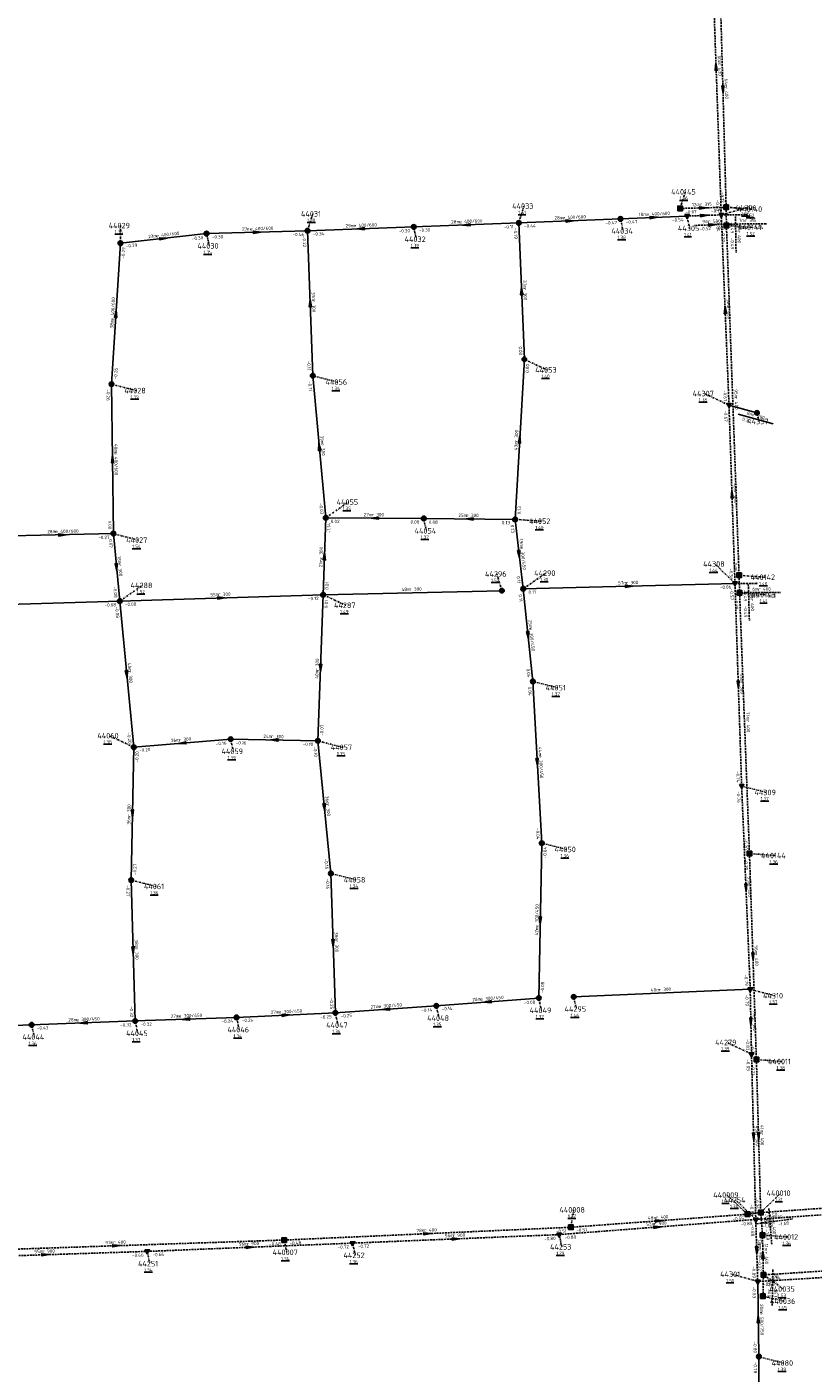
# Model space of a CAD drawing. Extents: x 188323 to 208361, y 565368 to 574910.
# Tile 138 of 256: x 203422 to 203635, y 568788 to 569151. Entities that reach past the tile are written whole.
import ezdxf

# ---------------------------------------------------------------- set-up
doc = ezdxf.new("R2010")
doc.units = 0
doc.linetypes.add('DASHDOT', pattern=[1, 0.5, -0.25, 0, -0.25])
doc.linetypes.add('DASHED', pattern=[0.75, 0.5, -0.25])
doc.layers.get('0').update_dxf_attribs({"linetype": 'CONTINUOUS'})
for name, color, linetype in [('RIO-AFM', 7, 'CONTINUOUS'), ('RIO-BOK', 7, 'CONTINUOUS'), ('RIO-DET', 7, 'CONTINUOUS'), ('RIO-KNP', 7, 'CONTINUOUS'), ('RIO-KNR', 7, 'CONTINUOUS'), ('RIO-LAG_0B', 7, 'CONTINUOUS'), ('RIO-LAG_1B', 7, 'DASHED'), ('RIO-LAG_2B', 7, 'DASHED'), ('RIO-LEN', 7, 'CONTINUOUS'), ('RIO-MVD', 1, 'CONTINUOUS'), ('RIO-VRB', 6, 'DASHDOT'), ('RIO-VRH', 7, 'CONTINUOUS')]:
    doc.layers.add(name, color=color, linetype=linetype)
doc.styles.add('RIO-TXT', font='isocp.shx')

# ---------------------------------------------------------------- blocks, each defined once
blk = doc.blocks.new('L_VHR')
blk.add_lwpolyline([(-0.5, 0), (0.5, 0), (-0.5, 0.15), (-0.5, -0.15), (0.5, 0)])
blk = doc.blocks.new('K_IPR')
blk.add_lwpolyline([(-0.5, -0.5), (0.5, -0.5), (0.5, 0.5), (-0.5, 0.5)], close=True)
blk.add_solid([(-0.5, 0.5), (0.5, 0.5), (-0.5, -0.5), (0.5, -0.5)])
at = {"style": 'RIO-TXT', "flags": 1}
blk.add_attdef('KNOOPNAAM', (2, 2), '', height=1, dxfattribs=at)
blk = doc.blocks.new('K_IPG')
blk.add_circle((0, 0), 0.5)
for points in [[(0, 0), (-0.5, 0), (-0.433013, 0.25)], [(0, 0), (-0.433013, -0.25), (-0.5, 0)], [(0, 0), (-0.433013, 0.25), (-0.25, 0.433013)], [(0, 0), (-0.25, -0.433013), (-0.433013, -0.25)], [(0, 0), (-0.25, 0.433013), (0, 0.5)], [(0, 0), (0, -0.5), (-0.25, -0.433013)], [(0, 0), (0, 0.5), (0.25, 0.433013)], [(0, 0), (0.25, 0.433013), (0.433013, 0.25)], [(0, 0), (0.433013, 0.25), (0.5, 0)], [(0, 0), (0.5, 0), (0.433013, -0.25)], [(0, 0), (0.433013, -0.25), (0.25, -0.433013)], [(0, 0), (0.25, -0.433013), (0, -0.5)]]:
    blk.add_solid(points)
at = {"style": 'RIO-TXT', "flags": 1}
blk.add_attdef('KNOOPNAAM', (2, 2), '', height=1, dxfattribs=at)
blk = doc.blocks.new('K_IPD')
blk.add_lwpolyline([(-0.496027, 0.307994), (0.503973, 0.307994), (0.003973, -0.558031)], close=True)
blk.add_solid([(-0.496027, 0.307994), (0.503973, 0.307994), (0.003973, -0.558031)])
at = {"style": 'RIO-TXT', "flags": 1}
blk.add_attdef('KNOOPNAAM', (2, 2), '', height=1, dxfattribs=at)
blk = doc.blocks.new('K_FIC')
blk.add_circle((0, 0), 0.0625)
at = {"style": 'RIO-TXT', "flags": 1}
blk.add_attdef('KNOOPNAAM', (2, 2), '', height=1, dxfattribs=at)
blk = doc.blocks.new('850_04______440009____440010_')
at = {"layer": 'RIO-LAG_1B'}
blk.add_line((0, 0), (9.734, 1.301), dxfattribs=at)
at = {"layer": 'RIO-AFM', "style": 'RIO-TXT'}
blk.add_text('r 400', height=0.9, rotation=7.6148, dxfattribs=at).set_placement((3.73, 1.0032))
at = {"layer": 'RIO-BOK', "style": 'RIO-TXT'}
for p in [(1.573, -1.2021), (5.8549, -0.6296)]:
    blk.add_text('-1.68', height=0.9, rotation=7.6148, dxfattribs=at).set_placement(p)
at = {"layer": 'RIO-LEN', "style": 'RIO-TXT'}
blk.add_text('4m', height=0.9, rotation=7.6148, dxfattribs=at).set_placement((2.1243, 0.7885))
blk = doc.blocks.new('851_04______440012____440010_')
at = {"layer": 'RIO-LAG_1B'}
blk.add_line((0, 0), (-0.779, 9.79), dxfattribs=at)
at = {"layer": 'RIO-AFM', "style": 'RIO-TXT'}
blk.add_text('r 400', height=0.9, rotation=274.5374, dxfattribs=at).set_placement((0.0243, 6.0119))
at = {"layer": 'RIO-BOK', "style": 'RIO-TXT'}
for p in [(-2.0631, 8.2832), (-1.7193, 3.9769)]:
    blk.add_text('-1.69', height=0.9, rotation=274.5374, dxfattribs=at).set_placement(p)
at = {"layer": 'RIO-LEN', "style": 'RIO-TXT'}
blk.add_text('6m', height=0.9, rotation=274.5374, dxfattribs=at).set_placement((-0.1047, 7.6267))
blk = doc.blocks.new('858_04______440036____440035_')
at = {"layer": 'RIO-LAG_1B'}
blk.add_line((0, 0), (0.204, 9.818), dxfattribs=at)
at = {"layer": 'RIO-AFM', "style": 'RIO-TXT'}
blk.add_text('r 400', height=0.9, rotation=88.7976, dxfattribs=at).set_placement((-0.4201, 3.8397))
at = {"layer": 'RIO-BOK', "style": 'RIO-TXT'}
for p in [(1.5188, 5.6894), (1.4289, 1.3703)]:
    blk.add_text('-1.35', height=0.9, rotation=88.7976, dxfattribs=at).set_placement(p)
at = {"layer": 'RIO-LEN', "style": 'RIO-TXT'}
blk.add_text('6m', height=0.9, rotation=88.7976, dxfattribs=at).set_placement((-0.4539, 2.22))
blk = doc.blocks.new('879_04______440140____440141_')
at = {"layer": 'RIO-LAG_1B'}
blk.add_line((0, 0), (0.165, -9.82), dxfattribs=at)
at = {"layer": 'RIO-AFM', "style": 'RIO-TXT'}
blk.add_text('r 400', height=0.9, rotation=270.9368, dxfattribs=at).set_placement((0.5644, -3.8216))
at = {"layer": 'RIO-BOK', "style": 'RIO-TXT'}
for p in [(-1.3762, -1.4231), (-1.3035, -5.7435)]:
    blk.add_text('-0.49', height=0.9, rotation=270.9368, dxfattribs=at).set_placement(p)
at = {"layer": 'RIO-LEN', "style": 'RIO-TXT'}
blk.add_text('5m', height=0.9, rotation=270.9368, dxfattribs=at).set_placement((0.5371, -2.2019))
blk = doc.blocks.new('880_04______440142____440143_')
at = {"layer": 'RIO-LAG_1B'}
blk.add_line((0, 0), (0.297, -9.817), dxfattribs=at)
at = {"layer": 'RIO-AFM', "style": 'RIO-TXT'}
blk.add_text('r 400', height=0.9, rotation=271.7079, dxfattribs=at).set_placement((0.6158, -3.8137))
at = {"layer": 'RIO-BOK', "style": 'RIO-TXT'}
for p in [(-1.357, -1.4415), (-1.2261, -5.7605)]:
    blk.add_text('-0.49', height=0.9, rotation=271.7079, dxfattribs=at).set_placement(p)
at = {"layer": 'RIO-LEN', "style": 'RIO-TXT'}
blk.add_text('5m', height=0.9, rotation=271.7079, dxfattribs=at).set_placement((0.5667, -2.1944))
blk = doc.blocks.new('887_04______44306_____44305_')
at = {"layer": 'RIO-LAG_2B'}
blk.add_line((0, 0), (-9.814, -0.375), dxfattribs=at)
at = {"layer": 'RIO-VRH', "xscale": 2, "yscale": 2, "zscale": 2, "rotation": 362.1644}
blk.add_blockref('L_VHR', (-4.907, -0.1875), dxfattribs=at)
at = {"layer": 'RIO-AFM', "style": 'RIO-TXT'}
blk.add_text('r 500', height=0.9, rotation=362.1644, dxfattribs=at).set_placement((-6.0054, 0.2717))
at = {"layer": 'RIO-BOK', "style": 'RIO-TXT'}
for s, p in [('-0.52', (-8.3615, -1.7202)), ('-0.53', (-4.0437, -1.5543))]:
    blk.add_text(s, height=0.9, rotation=362.1644, dxfattribs=at).set_placement(p)
at = {"layer": 'RIO-LEN', "style": 'RIO-TXT'}
blk.add_text('9m', height=0.9, rotation=362.1644, dxfattribs=at).set_placement((-7.6243, 0.2095))
blk = doc.blocks.new('888_04______44306_____44335_')
at = {"layer": 'RIO-LAG_2B'}
blk.add_line((0, 0), (9.82, 0.085), dxfattribs=at)
at = {"layer": 'RIO-AFM', "style": 'RIO-TXT'}
blk.add_text('r 315', height=0.9, rotation=0.5003, dxfattribs=at).set_placement((3.8256, 0.5334))
at = {"layer": 'RIO-BOK', "style": 'RIO-TXT'}
for p in [(1.412, -1.3877), (5.7318, -1.35)]:
    blk.add_text('-0.04', height=0.9, rotation=0.5003, dxfattribs=at).set_placement(p)
at = {"layer": 'RIO-LEN', "style": 'RIO-TXT'}
blk.add_text('7m', height=0.9, rotation=0.5003, dxfattribs=at).set_placement((2.2056, 0.5193))
blk = doc.blocks.new('889_04______44307_____44337_')
at = {"layer": 'RIO-LAG_0B'}
blk.add_line((0, 0), (9.468, -2.608), dxfattribs=at)
at = {"layer": 'RIO-AFM', "style": 'RIO-TXT'}
blk.add_text('r 200', height=0.9, rotation=344.5673, dxfattribs=at).set_placement((3.8254, -0.5349))
at = {"layer": 'RIO-BOK', "style": 'RIO-TXT'}
blk.add_text('0.37', height=0.9, rotation=344.5673, dxfattribs=at).set_placement((0.9778, -1.7214))
at = {"layer": 'RIO-LEN', "style": 'RIO-TXT'}
blk.add_text('8m', height=0.9, rotation=344.5673, dxfattribs=at).set_placement((2.2635, -0.1048))
blk = doc.blocks.new('890_04______44308_____44336_')
at = {"layer": 'RIO-LAG_2B'}
blk.add_line((0, 0), (9.82, 0.033), dxfattribs=at)
at = {"layer": 'RIO-AFM', "style": 'RIO-TXT'}
blk.add_text('r 400', height=0.9, rotation=0.1945, dxfattribs=at).set_placement((3.8284, 0.513))
at = {"layer": 'RIO-BOK', "style": 'RIO-TXT'}
for p in [(1.4045, -1.3952), (6.2645, -1.3787)]:
    blk.add_text('0.03', height=0.9, rotation=0.1945, dxfattribs=at).set_placement(p)
at = {"layer": 'RIO-LEN', "style": 'RIO-TXT'}
blk.add_text('6m', height=0.9, rotation=0.1945, dxfattribs=at).set_placement((2.2084, 0.5075))

msp = doc.modelspace()

# ---------------------------------------------------------------- linework, layer by layer
at = {"layer": 'RIO-LAG_0B'}
for p, q in [((203555.008, 569098.496), (203582.496, 569099.584)), ((203582.496, 569099.584), (203600.496, 569100.352)), ((203447.296, 569092.992), (203470.592, 569095.616)), ((203470.592, 569095.616), (203497.904, 569096.384)), ((203497.904, 569096.384), (203526.592, 569097.408)), ((203497.904, 569096.384), (203499.296, 569057.216)), ((203526.592, 569097.408), (203555.008, 569098.496)), ((203555.008, 569098.496), (203556.496, 569061.632)), ((203444.896, 569054.912), (203447.296, 569092.992)), ((203554, 569018.368), (203556.496, 569061.632)), ((203502.8, 569018.816), (203499.296, 569057.216)), ((203445.408, 569014.528), (203444.896, 569054.912)), ((203611.824, 569049.28), (203619.392, 569047.168)), ((203502.096, 568998.016), (203502.8, 569018.816)), ((203529.296, 569018.624), (203502.8, 569018.816)), ((203554, 569018.368), (203529.296, 569018.624)), ((203556.192, 568999.616), (203554, 569018.368)), ((203417.792, 569013.888), (203445.408, 569014.528)), ((203445.408, 569014.528), (203447.104, 568996.288)), ((203556.192, 568999.616), (203613.44, 569001.088)), ((203502.096, 568998.016), (203447.104, 568996.288)), ((203500.704, 568958.528), (203502.096, 568998.016)), ((203550.432, 568999.104), (203502.096, 568998.016)), ((203558.8, 568974.592), (203556.192, 568999.616)), ((203392.8, 568994.624), (203447.104, 568996.288)), ((203447.104, 568996.288), (203450.896, 568956.8)), ((203561.2, 568930.88), (203558.8, 568974.592)), ((203477.104, 568958.976), (203450.896, 568956.8)), ((203500.704, 568958.528), (203477.104, 568958.976)), ((203500.704, 568958.528), (203504.192, 568922.688)), ((203450.896, 568956.8), (203450.208, 568920.896)), ((203560.4, 568889.024), (203561.2, 568930.88)), ((203451.296, 568882.816), (203450.208, 568920.896)), ((203505.408, 568884.992), (203504.192, 568922.688)), ((203532.704, 568886.912), (203560.4, 568889.024)), ((203569.84, 568889.344), (203617.568, 568891.392)), ((203478.704, 568883.776), (203505.408, 568884.992)), ((203505.408, 568884.992), (203532.704, 568886.912)), ((203397.2, 568880.704), (203423.296, 568881.792)), ((203423.296, 568881.792), (203451.296, 568882.816)), ((203451.296, 568882.816), (203478.704, 568883.776)), ((203619.584, 568812.416), (203619.904, 568792.128)), ((203620, 568754.112), (203619.904, 568792.128))]:
    msp.add_line(p, q, dxfattribs=at)
at = {"layer": 'RIO-LAG_1B'}
for p, q in [((203609.312, 569166.208), (203611.056, 569102.72)), ((203611.056, 569102.72), (203598.608, 569102.4)), ((203611.056, 569102.72), (203611.136, 569097.792)), ((203611.136, 569097.792), (203614.544, 569003.264)), ((203614.544, 569003.264), (203614.688, 568998.528)), ((203614.688, 568998.528), (203617.36, 568928.064)), ((203617.36, 568928.064), (203619.232, 568872.384)), ((203619.232, 568872.384), (203620.4, 568831.04)), ((203620.4, 568831.04), (203694.976, 568836.224)), ((203569.088, 568827.072), (203616.816, 568830.592)), ((203616.816, 568830.592), (203620.4, 568831.04)), ((203620.88, 568824.96), (203620.4, 568831.04)), ((203491.568, 568823.616), (203569.088, 568827.072)), ((203400.896, 568820.544), (203491.568, 568823.616)), ((203621.136, 568814.208), (203620.88, 568824.96)), ((203703.728, 568819.456), (203621.136, 568814.208)), ((203621.008, 568808.448), (203621.136, 568814.208))]:
    msp.add_line(p, q, dxfattribs=at)
at = {"layer": 'RIO-LAG_2B'}
for p, q in [((203606.912, 569180.8), (203609.744, 569100.672)), ((203609.744, 569100.672), (203600.496, 569100.352)), ((203609.744, 569100.672), (203616.624, 569100.736)), ((203611.824, 569049.28), (203609.744, 569100.672)), ((203613.44, 569001.088), (203611.824, 569049.28)), ((203615.248, 568946.304), (203613.44, 569001.088)), ((203613.44, 569001.088), (203619.328, 569001.088)), ((203617.568, 568891.392), (203615.248, 568946.304)), ((203617.904, 568873.856), (203617.568, 568891.392)), ((203617.904, 568873.856), (203619.056, 568829.184)), ((203619.056, 568829.184), (203677.088, 568833.216)), ((203565.936, 568825.088), (203619.056, 568829.184)), ((203619.056, 568829.184), (203619.584, 568812.416)), ((203454.544, 568820.544), (203510.064, 568822.784)), ((203510.064, 568822.784), (203565.936, 568825.088)), ((203399.568, 568818.752), (203454.544, 568820.544)), ((203678.208, 568816), (203619.584, 568812.416))]:
    msp.add_line(p, q, dxfattribs=at)
at = {"layer": 'RIO-VRB'}
for p, q in [((203598.61, 569102.37), (203600.0033, 569106.8994)), ((203555, 569098.5), (203556.3933, 569103.0294)), ((203611.06, 569102.75), (203618.0275, 569102.2213)), ((203497.9, 569096.4), (203499.2933, 569100.9294)), ((203582.5, 569099.6), (203583.2071, 569096.2868)), ((203600.49, 569100.34), (203601.1971, 569097.0268)), ((203609.75, 569100.69), (203616.7175, 569102.6187)), ((203447.3, 569093), (203447.2994, 569097.775)), ((203470.6, 569095.6), (203471.3071, 569092.2868)), ((203526.6, 569097.4), (203527.3071, 569094.0868)), ((203611.14, 569097.81), (203618.1075, 569097.2813)), ((203556.5, 569061.6), (203562.6269, 569058.7622)), ((203499.3, 569057.2), (203505.9482, 569055.48)), ((203444.9, 569054.9), (203451.5482, 569053.18)), ((203611.83, 569049.26), (203605.181, 569052.3779)), ((203619.4, 569047.17), (203619.9335, 569044.8416)), ((203502.8, 569018.8), (203508.9269, 569023.0378)), ((203529.3, 569018.6), (203530.0071, 569015.2868)), ((203554, 569018.4), (203560.9675, 569017.8713)), ((203445.4, 569014.5), (203452.0482, 569012.78)), ((203613.44, 569001.07), (203608.0191, 569006.3164)), ((203550.44, 568999.1), (203549.0455, 569003.629)), ((203556.2, 568999.6), (203562.3269, 569003.8378)), ((203614.54, 569003.27), (203621.5075, 569002.7413)), ((203447.1, 568996.3), (203453.2269, 569000.5378)), ((203502.1, 568998), (203508.2269, 568995.1622)), ((203614.68, 568998.55), (203621.6475, 568998.0213)), ((203558.8, 568974.6), (203565.4482, 568972.88)), ((203450.9, 568956.8), (203444.251, 568959.9179)), ((203477.1, 568959), (203477.8071, 568955.6868)), ((203500.7, 568958.5), (203507.3482, 568956.78)), ((203615.25, 568946.3), (203621.8982, 568944.58)), ((203561.2, 568930.9), (203567.8482, 568929.18)), ((203617.36, 568928.06), (203624.3275, 568927.5313)), ((203450.2, 568920.9), (203456.8482, 568919.18)), ((203504.2, 568922.7), (203510.8482, 568920.98)), ((203560.4, 568889), (203561.1071, 568885.6868)), ((203569.84, 568889.37), (203570.5471, 568886.0568)), ((203617.56, 568891.37), (203624.2082, 568889.65)), ((203505.4, 568885), (203506.1071, 568881.6868)), ((203532.7, 568886.9), (203533.4071, 568883.5868)), ((203423.3, 568881.8), (203424.0071, 568878.4868)), ((203451.3, 568882.8), (203452.0071, 568879.4868)), ((203478.7, 568883.8), (203479.4071, 568880.4868)), ((203617.91, 568873.88), (203611.261, 568876.9979)), ((203619.24, 568872.39), (203626.2075, 568871.8613)), ((203616.81, 568830.56), (203611.3891, 568835.8064)), ((203619.05, 568829.19), (203613.6291, 568834.4364)), ((203620.4, 568831.04), (203625.8194, 568836.2881)), ((203569.09, 568827.07), (203569.7971, 568831.7832)), ((203491.57, 568823.62), (203492.2771, 568820.3068)), ((203510.07, 568822.81), (203510.7771, 568819.4968)), ((203565.93, 568825.08), (203566.6371, 568821.7668)), ((203620.88, 568824.98), (203627.8475, 568824.4513)), ((203454.54, 568820.55), (203455.2471, 568817.2368)), ((203619.58, 568812.44), (203612.6121, 568814.3665)), ((203621.13, 568814.22), (203626.5494, 568810.3719)), ((203621.01, 568808.46), (203626.7186, 568807.082)), ((203619.9, 568792.1), (203626.5482, 568790.38))]:
    msp.add_line(p, q, dxfattribs=at)

# ---------------------------------------------------------------- block references
at = {"layer": 'RIO-DET'}
for name, p in [('887_04______44306_____44305_', (203612.256, 569098.176)), ('879_04______440140____440141_', (203613.568, 569100.224)), ('888_04______44306_____44335_', (203612.256, 569098.176)), ('889_04______44307_____44337_', (203614.336, 569046.784)), ('880_04______440142____440143_', (203617.04, 569000.768)), ('890_04______44308_____44336_', (203615.936, 568998.592)), ('850_04______440009____440010_', (203619.312, 568828.032)), ('851_04______440012____440010_', (203623.376, 568822.464)), ('858_04______440036____440035_', (203623.504, 568805.952))]:
    msp.add_blockref(name, p, dxfattribs=at)
at = {"layer": 'RIO-KNP', "xscale": 1.25, "yscale": 1.25, "zscale": 1.25}
for name, p in [('K_IPR', (203598.608, 569102.4)), ('K_IPR', (203611.056, 569102.72)), ('K_IPG', (203555.008, 569098.496)), ('K_IPG', (203582.496, 569099.584)), ('K_IPD', (203600.496, 569100.352)), ('K_IPD', (203609.744, 569100.672)), ('K_FIC', (203616.624, 569100.736)), ('K_IPG', (203470.592, 569095.616)), ('K_IPG', (203497.904, 569096.384)), ('K_IPG', (203526.592, 569097.408)), ('K_IPR', (203611.136, 569097.792)), ('K_IPG', (203447.296, 569092.992)), ('K_IPG', (203556.496, 569061.632)), ('K_IPG', (203444.896, 569054.912)), ('K_IPG', (203499.296, 569057.216)), ('K_IPD', (203611.824, 569049.28)), ('K_IPG', (203619.392, 569047.168)), ('K_IPG', (203502.8, 569018.816)), ('K_IPG', (203529.296, 569018.624)), ('K_IPG', (203554, 569018.368)), ('K_IPG', (203445.408, 569014.528)), ('K_IPD', (203613.44, 569001.088)), ('K_IPR', (203614.544, 569003.264)), ('K_FIC', (203619.328, 569001.088)), ('K_IPG', (203502.096, 568998.016)), ('K_IPG', (203550.432, 568999.104)), ('K_IPG', (203556.192, 568999.616)), ('K_IPR', (203614.688, 568998.528)), ('K_IPG', (203447.104, 568996.288)), ('K_IPG', (203558.8, 568974.592)), ('K_IPG', (203450.896, 568956.8)), ('K_IPG', (203477.104, 568958.976)), ('K_IPG', (203500.704, 568958.528)), ('K_IPD', (203615.248, 568946.304)), ('K_IPG', (203561.2, 568930.88)), ('K_IPR', (203617.36, 568928.064)), ('K_IPG', (203450.208, 568920.896)), ('K_IPG', (203504.192, 568922.688)), ('K_IPD', (203617.568, 568891.392)), ('K_IPG', (203560.4, 568889.024)), ('K_IPG', (203569.84, 568889.344)), ('K_IPG', (203478.704, 568883.776)), ('K_IPG', (203505.408, 568884.992)), ('K_IPG', (203532.704, 568886.912)), ('K_IPG', (203423.296, 568881.792)), ('K_IPG', (203451.296, 568882.816)), ('K_IPD', (203617.904, 568873.856)), ('K_IPR', (203619.232, 568872.384)), ('K_IPR', (203616.816, 568830.592)), ('K_IPR', (203620.4, 568831.04)), ('K_IPR', (203569.088, 568827.072)), ('K_IPD', (203619.056, 568829.184)), ('K_IPR', (203491.568, 568823.616)), ('K_IPD', (203510.064, 568822.784)), ('K_IPD', (203565.936, 568825.088)), ('K_IPR', (203620.88, 568824.96)), ('K_IPD', (203454.544, 568820.544)), ('K_IPD', (203619.584, 568812.416)), ('K_IPR', (203621.136, 568814.208)), ('K_IPR', (203621.008, 568808.448)), ('K_IPG', (203619.904, 568792.128))]:
    msp.add_blockref(name, p, dxfattribs=at)
at = {"layer": 'RIO-VRH', "xscale": 2, "yscale": 2, "zscale": 2}
for p, rotation in [((203608.33, 569140.75), 452.039), ((203610.19, 569134.495), 271.5788), ((203604.835, 569102.56), 361.748), ((203568.75, 569099.05), 2.2904), ((203591.495, 569099.97), 2.3552), ((203605.12, 569100.515), 362.1644), ((203484.25, 569096), 1.6783), ((203512.25, 569096.9), 181.9954), ((203540.8, 569097.95), 182.2179), ((203458.95, 569094.3), 6.3665), ((203555.75, 569080.05), 452.3367), ((203498.6, 569076.8), 452.0543), ((203446.1, 569073.95), 86.3869), ((203610.79, 569074.975), 92.3248), ((203555.25, 569040), 86.6792), ((203501.05, 569038), 95.2164), ((203445.15, 569034.7), 90.7181), ((203612.635, 569025.165), 91.9224), ((203516.05, 569018.7), 179.5676), ((203541.65, 569018.5), 179.5361), ((203431.6, 569014.2), 1.2452), ((203502.45, 569008.4), 88.0636), ((203555.1, 569009), 276.6829), ((203446.25, 569005.4), 275.3448), ((203474.6, 568997.15), 361.7702), ((203584.82, 569000.335), 1.471), ((203557.5, 568987.1), 275.9459), ((203501.4, 568978.25), 267.9612), ((203449, 568976.55), 275.5036), ((203614.345, 568973.685), 271.9017), ((203464, 568957.9), 184.7993), ((203488.9, 568958.75), 178.7864), ((203560, 568952.75), 273.1523), ((203450.55, 568938.85), 268.874), ((203502.45, 568940.6), 275.5923), ((203616.405, 568918.835), 272.4169), ((203560.8, 568909.95), 268.8972), ((203450.75, 568901.85), 271.6627), ((203504.8, 568903.85), 271.832), ((203618.3, 568900.225), 271.9431), ((203546.55, 568887.95), 184.335), ((203492.05, 568884.4), 2.5731), ((203519.05, 568885.95), 183.9808), ((203437.3, 568882.3), 182.0452), ((203465, 568883.3), 182.09), ((203617.735, 568882.625), 271.1554), ((203618.48, 568851.535), 271.4702), ((203619.82, 568851.715), 271.6158), ((203592.49, 568827.135), 4.4238), ((203592.95, 568828.815), 4.1825), ((203530.33, 568825.345), 2.548), ((203538, 568823.945), 2.3268), ((203427.055, 568819.645), 1.8857), ((203446.23, 568822.075), 1.9515), ((203482.305, 568821.68), 2.3303), ((203619.315, 568820.815), 271.8212), ((203621.005, 568819.6), 91.3399), ((203619.74, 568802.27), 450.9103)]:
    msp.add_blockref('L_VHR', p, dxfattribs=dict(at, rotation=rotation))

# ---------------------------------------------------------------- texts
at = {"layer": 'RIO-AFM', "style": 'RIO-TXT'}
for s, rotation, p in [('r 630', 272.039, (203608.8259, 569141.5785)), ('r 400', 271.5788, (203610.6872, 569135.3196)), ('r 315', 361.748, (203604.0094, 569103.0385)), ('e 400/600', 2.2179, (203538.892, 569098.3765)), ('e 400/600', 2.2904, (203566.8411, 569099.474)), ('e 400/600', 2.3552, (203589.586, 569100.3919)), ('e 400/600', 6.3665, (203457.016, 569094.5873)), ('e 400/600', 1.6783, (203482.3459, 569096.4444)), ('e 400/600', 1.9954, (203510.3436, 569097.3339)), ('e 400/600', 86.3869, (203445.4822, 569072.095)), ('r 300', 272.0543, (203499.0826, 569077.6285)), ('r 300', 272.3367, (203556.2279, 569080.8806)), ('r 630', 272.3248, (203611.2726, 569075.8054)), ('r 400', 272.0685, (203613.34, 569051.3688)), ('r 300', 86.6792, (203554.704, 569039.2202)), ('r 300', 275.2164, (203501.486, 569038.8534)), ('e 400/600', 270.7181, (203445.6382, 569036.5965)), ('r 630', 271.9224, (203613.1224, 569025.9924)), ('r 300', 359.5676, (203515.2432, 569019.214)), ('r 300', 359.5361, (203540.8435, 569019.0139)), ('e 400/600', 1.2452, (203429.6994, 569014.6588)), ('r 300', 88.0636, (203501.923, 569007.607)), ('e 300/450', 276.6829, (203555.3817, 569010.9362)), ('r 300', 275.3448, (203446.6777, 569006.2538)), ('r 300', 1.471, (203583.9971, 569000.814)), ('r 300', 361.7702, (203473.774, 568997.6416)), ('r 300', 361.3034, (203525.448, 568999.0462)), ('e 300/450', 275.9459, (203557.8085, 568989.0329)), ('r 300', 87.9612, (203500.8716, 568977.4579)), ('r 300', 275.5036, (203449.4321, 568977.4057)), ('r 500', 271.9017, (203614.8348, 568974.5123)), ('r 400', 272.1862, (203616.5107, 568964.1349)), ('r 300', 364.7993, (203463.15, 568958.3382)), ('r 300', 358.7864, (203488.1005, 568959.274)), ('e 300/450', 273.1523, (203560.4082, 568954.6659)), ('r 300', 448.874, (203450.0234, 568938.0495)), ('r 300', 275.5923, (203502.8796, 568941.4564)), ('r 500', 272.4169, (203616.8874, 568919.6665)), ('e 300/450', 88.8972, (203560.264, 568908.0697)), ('r 300', 271.832, (203505.2854, 568904.6761)), ('r 300', 271.6627, (203451.238, 568902.6751)), ('r 400', 271.9431, (203618.7895, 568901.0526)), ('r 300', 2.3997, (203592.8694, 568890.8356)), ('e 300/450', 4.335, (203544.6274, 568888.3057)), ('e 300/450', 2.0899, (203463.093, 568883.7307)), ('e 300/450', 2.5731, (203490.1391, 568884.8146)), ('e 300/450', 3.9808, (203517.1299, 568886.3176)), ('e 300/450', 2.0452, (203435.393, 568882.7322)), ('r 500', 271.1554, (203618.2237, 568883.4454)), ('r 500', 271.4702, (203618.9728, 568852.3583)), ('r 400', 271.6158, (203620.3097, 568852.5394)), ('r 400', 4.1825, (203592.1055, 568829.2546)), ('r 400', 2.548, (203529.4983, 568825.8085)), ('r 900', 4.4238, (203591.6435, 568827.571)), ('r 400', 1.9515, (203445.4032, 568822.5471)), ('r 900', 2.3303, (203481.4749, 568822.1466)), ('r 900', 2.3268, (203537.1704, 568824.4117)), ('r 900', 1.8857, (203426.2287, 568820.1181)), ('r 900', 271.8212, (203619.7939, 568821.641)), ('r 400', 271.3399, (203621.4889, 568820.4222)), ('e 500/750', 270.9103, (203620.2155, 568804.1682))]:
    msp.add_text(s, height=0.9, rotation=rotation, dxfattribs=at).set_placement(p)
at = {"layer": 'RIO-BOK', "style": 'RIO-TXT'}
for s, rotation, p in [('-0.12', 271.5788, (203609.5858, 569106.8113)), ('-0.83', 272.039, (203608.2538, 569104.7392)), ('-0.47', 2.2904, (203578.458, 569098.0372)), ('-0.47', 2.3552, (203583.9561, 569098.2587)), ('-0.54', 2.3552, (203596.4506, 569098.7727)), ('-0.07', 361.748, (203600.0527, 569101.0143)), ('-0.11', 361.748, (203607.0043, 569101.2309)), ('-0.84', 272.3248, (203608.4086, 569099.2339)), ('-0.46', 1.6783, (203493.8418, 569094.8805)), ('-0.34', 1.9954, (203499.3477, 569095.0496)), ('-0.30', 1.9954, (203522.5506, 569095.8581)), ('-0.30', 2.2179, (203528.0529, 569096.0552)), ('-0.11', 2.2179, (203550.9567, 569096.9423)), ('-0.19', 272.3367, (203553.6589, 569097.0437)), ('-0.44', 2.2904, (203556.4546, 569097.1571)), ('-0.20', 272.0685, (203609.7921, 569096.36)), ('-0.29', 6.3665, (203448.8464, 569091.7639)), ('-0.30', 6.3665, (203466.6797, 569093.7539)), ('-0.30', 1.6783, (203472.0402, 569094.2416)), ('-0.22', 272.0543, (203496.5518, 569094.9503)), ('-0.29', 86.3869, (203448.4394, 569088.8194)), ('0.00', 272.3367, (203554.9777, 569065.1009)), ('-0.11', 272.0543, (203497.7768, 569061.2485)), ('0.00', 86.6792, (203557.692, 569057.9646)), ('-0.26', 86.3869, (203446.3852, 569056.209)), ('-0.11', 275.2164, (203498.0338, 569055.6781)), ('-0.26', 270.7181, (203443.5183, 569053.4821)), ('-0.67', 272.3248, (203610.2955, 569053.3007)), ('-0.67', 271.9224, (203610.4784, 569047.8134)), ('-0.03', 275.2164, (203501.0554, 569022.7575)), ('0.13', 86.6792, (203555.4785, 569019.7166)), ('0.00', 270.7181, (203443.9794, 569018.0421)), ('-1.14', 88.0636, (203504.0613, 569014.6542)), ('0.02', 359.5676, (203504.1901, 569017.3904)), ('0.08', 359.5676, (203525.7296, 569017.2414)), ('0.08', 359.5361, (203530.6893, 569017.1896)), ('0.13', 359.5361, (203550.4287, 569017.0423)), ('0.13', 276.6829, (203552.7732, 569016.8462)), ('-0.27', 1.2452, (203441.3307, 569013.0112)), ('0.07', 275.3448, (203444.1372, 569012.9753)), ('-0.56', 271.9224, (203611.9318, 569005.1221)), ('-0.20', 272.0685, (203613.0509, 569007.3186)), ('0.01', 88.0636, (203503.5463, 568999.3519)), ('0.11', 276.6829, (203554.4054, 569002.9739)), ('-0.08', 275.3448, (203445.3337, 569000.2524)), ('-0.12', 361.7702, (203498.0446, 568996.5063)), ('0.11', 275.9459, (203554.9533, 568998.0621)), ('0.11', 1.471, (203557.6353, 568998.2364)), ('-0.06', 1.471, (203609.3762, 568999.5652)), ('-0.57', 271.9017, (203612.0879, 568999.6239)), ('-0.08', 1.793, (203443.045, 568994.7724)), ('-0.08', 275.5036, (203445.8414, 568994.7718)), ('-0.08', 361.7702, (203448.5432, 568994.9448)), ('0.01', 87.9612, (203503.373, 568994.3916)), ('-0.20', 272.1862, (203613.3351, 568997.0972)), ('0.04', 275.9459, (203557.0528, 568977.9977)), ('0.04', 273.1523, (203557.4798, 568973.1247)), ('-0.07', 87.9612, (203502.1487, 568959.8493)), ('-0.20', 275.5036, (203449.1363, 568960.749)), ('-0.16', 364.7993, (203473.1308, 568957.2759)), ('-0.16', 358.7864, (203478.4707, 568957.5715)), ('-0.10', 358.7864, (203496.5719, 568957.1995)), ('-0.20', 448.874, (203452.1996, 568952.6737)), ('-0.20', 364.7993, (203452.4128, 568955.523)), ('-0.10', 275.5923, (203499.4438, 568956.9698)), ('-0.74', 271.9017, (203613.7475, 568950.3528)), ('-0.74', 272.4169, (203613.911, 568944.8418)), ('-0.04', 273.1523, (203559.6024, 568934.9186)), ('-0.20', 272.1862, (203615.8473, 568932.1057)), ('-0.04', 88.8972, (203562.5215, 568926.7732)), ('-0.27', 448.874, (203451.6262, 568922.2731)), ('-0.16', 275.5923, (203502.4278, 568926.6463)), ('-0.20', 271.9431, (203616.009, 568926.6129)), ('-0.16', 271.832, (203502.8462, 568921.2555)), ('-0.27', 271.6627, (203448.8419, 568919.4595)), ('-0.79', 272.4169, (203616.0212, 568895.4088)), ('-0.08', 88.8972, (203561.8265, 568890.3728)), ('-0.25', 271.832, (203503.8916, 568889.0535)), ('-0.08', 4.335, (203556.4169, 568887.294)), ('-0.79', 271.1554, (203616.1892, 568889.9416)), ('-0.32', 271.6627, (203449.8038, 568886.8587)), ('-0.25', 2.5731, (203501.3658, 568883.4173)), ('-0.25', 3.9808, (203506.8936, 568883.7006)), ('-0.14', 3.9808, (203528.7068, 568885.2187)), ('-0.14', 4.335, (203534.2016, 568885.6098)), ('-0.43', 2.0452, (203424.7489, 568880.4509)), ('-0.32', 2.0452, (203447.2515, 568881.2545)), ('-0.32', 2.0899, (203452.7499, 568881.452)), ('-0.24', 2.0899, (203474.6533, 568882.2514)), ('-0.24', 2.5731, (203480.1612, 568882.4643)), ('-0.83', 271.1554, (203616.4367, 568877.9512)), ('-0.21', 271.9431, (203617.7351, 568876.4416)), ('-0.85', 271.4702, (203616.5471, 568872.4441)), ('-0.24', 271.6158, (203617.8807, 568870.9507)), ('-0.26', 271.6158, (203618.9092, 568835.0994)), ('-0.55', 4.1825, (203612.8224, 568828.8646)), ('-0.88', 271.4702, (203617.5716, 568833.2535)), ('-0.50', 3.9886, (203621.8938, 568829.7408)), ('-0.51', 2.548, (203565.0553, 568825.4891)), ('-0.51', 4.1825, (203570.5882, 568825.7758)), ('-0.88', 4.4238, (203615.0692, 568827.4778)), ('-0.88', 271.8212, (203617.6959, 568827.7458)), ('-0.88', 3.9617, (203620.5432, 568827.8901)), ('-0.48', 1.9515, (203487.5192, 568822.0812)), ('-0.48', 2.548, (203493.0306, 568822.2836)), ('-0.80', 2.3268, (203561.8899, 568823.5147)), ('-0.80', 4.4238, (203567.4336, 568823.7922)), ('-0.24', 271.3399, (203619.5138, 568823.5472)), ('-0.66', 1.8857, (203450.4873, 568819.0158)), ('-0.66', 2.3303, (203455.9956, 568819.2081)), ('-0.72', 2.3303, (203506.0291, 568821.2444)), ('-0.72', 2.3268, (203511.5255, 568821.468)), ('-0.89', 271.8212, (203618.0591, 568816.4936)), ('-0.22', 271.3399, (203619.6394, 568818.2867)), ('-0.55', 363.4549, (203621.0624, 568811.1278)), ('-0.34', 363.6088, (203622.616, 568812.9118)), ('-0.83', 270.9103, (203618.2031, 568811.0175)), ('-0.80', 270.9103, (203618.446, 568796.1775)), ('-0.78', 270.1599, (203618.5046, 568790.6957))]:
    msp.add_text(s, height=0.9, rotation=rotation, dxfattribs=at).set_placement(p)
at = {"layer": 'RIO-KNR', "style": 'RIO-TXT'}
for s, p in [('440145', (203596.1783, 569106.1494)), ('44033', (203553.2058, 569102.2794)), ('44306', (203613.53, 569101.8687)), ('440140', (203614.2025, 569101.4713)), ('44031', (203496.1058, 569100.1794)), ('44029', (203444.1119, 569097.025)), ('44034', (203580.0196, 569095.5368)), ('44305', (203598.0096, 569096.2768)), ('440141', (203614.2825, 569096.5313)), ('44030', (203468.1196, 569091.5368)), ('44032', (203524.1196, 569093.3368)), ('44053', (203559.4394, 569058.0122)), ('44056', (203502.7607, 569054.73)), ('44028', (203448.3607, 569052.43)), ('44307', (203601.9935, 569051.6279)), ('44337', (203616.746, 569044.0916)), ('44055', (203505.7394, 569022.2878)), ('44054', (203526.8196, 569014.5368)), ('44052', (203557.78, 569017.1213)), ('44027', (203448.8607, 569012.03)), ('44290', (203559.1394, 569003.0878)), ('44308', (203604.8316, 569005.5664)), ('44288', (203450.0394, 568999.7878)), ('44296', (203545.858, 569002.879)), ('440142', (203617.6825, 569001.9913)), ('440143', (203617.8225, 568997.2713)), ('44287', (203505.0394, 568994.4122)), ('44051', (203562.2607, 568972.13)), ('44060', (203441.0635, 568959.1679)), ('44057', (203504.1607, 568956.03)), ('44059', (203474.6196, 568954.9368)), ('44309', (203618.7107, 568943.83)), ('44050', (203564.6607, 568928.43)), ('440144', (203620.5025, 568926.7813)), ('44058', (203507.6607, 568920.23)), ('44061', (203453.6607, 568918.43)), ('44310', (203621.0207, 568888.9)), ('44049', (203557.9196, 568884.9368)), ('44295', (203567.3596, 568885.3068)), ('44046', (203476.2196, 568879.7368)), ('44047', (203502.9196, 568880.9368)), ('44048', (203530.2196, 568882.8368)), ('44044', (203420.8196, 568877.7368)), ('44045', (203448.8196, 568878.7368)), ('44279', (203608.0735, 568876.2479)), ('440011', (203622.3825, 568871.1113)), ('440009', (203607.5641, 568835.0564)), ('44254', (203610.4416, 568833.6864)), ('440010', (203621.9944, 568835.5381)), ('440008', (203565.9721, 568831.0332)), ('440012', (203624.0225, 568823.7013)), ('440007', (203488.4521, 568819.5568)), ('44252', (203507.5896, 568818.7468)), ('44253', (203563.4496, 568821.0168)), ('44251', (203452.0596, 568816.4868)), ('44301', (203609.4246, 568813.6165)), ('440035', (203622.7244, 568809.6219)), ('440036', (203622.8936, 568806.332)), ('44080', (203623.3607, 568789.63))]:
    msp.add_text(s, height=1.5, dxfattribs=at).set_placement(p)
at = {"layer": 'RIO-LEN', "style": 'RIO-TXT'}
for s, rotation, p in [('80m', 272.039, (203608.748, 569143.7371)), ('64m', 271.5788, (203610.6267, 569137.4787)), ('12m', 361.748, (203601.8504, 569102.9712)), ('28m', 2.2179, (203536.7336, 569098.2929)), ('28m', 2.2904, (203564.6828, 569099.3877)), ('18m', 2.3552, (203587.4278, 569100.3031)), ('27m', 1.6783, (203480.1868, 569096.3811)), ('29m', 1.9954, (203508.1849, 569097.2587)), ('23m', 6.3665, (203454.8693, 569094.3477)), ('37m', 272.3367, (203556.1388, 569083.0387)), ('39m', 272.0543, (203499.0042, 569079.7871)), ('51m', 272.3248, (203611.184, 569077.9636)), ('38m', 86.3869, (203445.3464, 569069.9393)), ('95m', 272.0685, (203613.261, 569053.5274)), ('39m', 275.2164, (203501.2886, 569041.0044)), ('40m', 270.7181, (203445.6101, 569038.7563)), ('43m', 86.6792, (203554.5792, 569037.0638)), ('48m', 271.9224, (203613.0489, 569028.1512)), ('27m', 359.5676, (203513.0833, 569019.2289)), ('25m', 359.5361, (203538.6835, 569019.03)), ('28m', 1.2452, (203427.5399, 569014.6119)), ('19m', 276.6829, (203555.1293, 569013.0814)), ('18m', 275.3448, (203446.4755, 569008.4043)), ('21m', 88.0636, (203501.8504, 569005.4482)), ('57m', 1.471, (203581.8378, 569000.7586)), ('55m', 361.7702, (203471.6151, 568997.5735)), ('48m', 361.3034, (203523.2886, 568998.9957)), ('25m', 275.9459, (203557.5837, 568991.1812)), ('40m', 275.5036, (203449.2239, 568979.5557)), ('40m', 87.9612, (203500.7951, 568975.2993)), ('55m', 271.9017, (203614.7621, 568976.6711)), ('71m', 272.1862, (203616.4272, 568966.2933)), ('26m', 364.7993, (203460.9977, 568958.1561)), ('24m', 358.7864, (203485.941, 568959.3184)), ('44m', 273.1523, (203560.2884, 568956.8226)), ('36m', 275.5923, (203502.6681, 568943.6061)), ('36m', 448.874, (203449.9827, 568935.8898)), ('55m', 272.4169, (203616.7953, 568921.8246)), ('38m', 271.832, (203505.2153, 568906.835)), ('42m', 88.8972, (203560.2228, 568905.91)), ('38m', 271.6627, (203451.1743, 568904.8342)), ('56m', 271.9431, (203618.7152, 568903.2113)), ('48m', 2.3997, (203590.7113, 568890.7452)), ('28m', 4.335, (203542.4736, 568888.1424)), ('27m', 2.0899, (203460.9344, 568883.652)), ('27m', 2.5731, (203487.9812, 568884.7176)), ('27m', 3.9808, (203514.9751, 568886.1676)), ('17m', 271.1554, (203618.1791, 568885.605)), ('28m', 2.0452, (203433.2344, 568882.6551)), ('45m', 271.4702, (203618.9164, 568854.5176)), ('41m', 271.6158, (203620.2477, 568854.6985)), ('48m', 4.1825, (203589.9513, 568829.097)), ('78m', 2.548, (203527.3404, 568825.7124)), ('53m', 4.4238, (203589.49, 568827.4044)), ('91m', 1.9515, (203443.2445, 568822.4736)), ('56m', 2.3303, (203479.3167, 568822.0588)), ('56m', 2.3268, (203535.0122, 568824.324)), ('17m', 271.8212, (203619.7242, 568823.7999)), ('55m', 1.8857, (203424.0698, 568820.047)), ('11m', 271.3399, (203621.4374, 568822.5815)), ('20m', 270.9103, (203620.1801, 568806.3279))]:
    msp.add_text(s, height=0.9, rotation=rotation, dxfattribs=at).set_placement(p)
at = {"layer": 'RIO-MVD', "style": 'RIO-TXT'}
for s, p in [('%%U1.36', (203598.4733, 569104.7494)), ('%%U1.38', (203497.7633, 569098.7794)), ('%%U1.41', (203554.8633, 569100.8794)), ('%%U1.56', (203615.1875, 569100.4687)), ('%%U1.52', (203616.4975, 569100.0713)), ('%%U1.36', (203445.7694, 569095.625)), ('%%U1.41', (203599.6671, 569094.8768)), ('%%U1.52', (203616.5775, 569095.1313)), ('%%U1.39', (203525.7771, 569091.9368)), ('%%U1.38', (203581.6771, 569094.1368)), ('%%U1.35', (203469.7771, 569090.1368)), ('%%U1.40', (203561.0969, 569056.6122)), ('%%U1.39', (203450.0182, 569051.03)), ('%%U1.36', (203504.4182, 569053.33)), ('%%U1.38', (203603.651, 569050.2279)), ('%%U1.35', (203507.3969, 569020.8878)), ('%%U1.40', (203559.4375, 569015.7213)), ('%%U1.37', (203528.4771, 569013.1368)), ('%%U1.54', (203450.5182, 569010.63)), ('%%U1.44', (203606.4891, 569004.1664)), ('%%U1.52', (203547.5155, 569001.479)), ('%%U1.30', (203560.7969, 569001.6878)), ('%%U1.40', (203619.9775, 569000.5913)), ('%%U1.52', (203451.6969, 568998.3878)), ('%%U1.49', (203506.6969, 568993.0122)), ('%%U1.41', (203620.1175, 568995.8713)), ('%%U1.37', (203563.9182, 568970.73)), ('%%U1.38', (203442.721, 568957.7679)), ('%%U1.39', (203476.2771, 568953.5368)), ('%%U1.35', (203505.8182, 568954.63)), ('%%U1.37', (203620.3682, 568942.43)), ('%%U1.36', (203566.3182, 568927.03)), ('%%U1.36', (203622.7975, 568925.3813)), ('%%U1.36', (203455.3182, 568917.03)), ('%%U1.34', (203509.3182, 568918.83)), ('%%U1.37', (203622.6782, 568887.5)), ('%%U1.37', (203559.5771, 568883.5368)), ('%%U1.46', (203569.0171, 568883.9068)), ('%%U1.35', (203531.8771, 568881.4368)), ('%%U1.36', (203422.4771, 568876.3368)), ('%%U1.37', (203450.4771, 568877.3368)), ('%%U1.34', (203477.8771, 568878.3368)), ('%%U1.36', (203504.5771, 568879.5368)), ('%%U1.39', (203609.731, 568874.8479)), ('%%U1.38', (203624.6775, 568869.7113)), ('%%U1.31', (203609.8591, 568833.6564)), ('%%U1.31', (203624.2894, 568834.1381)), ('%%U1.27', (203568.2671, 568829.6332)), ('%%U1.34', (203612.0991, 568832.2864)), ('%%U1.36', (203626.3175, 568822.3013)), ('%%U1.34', (203490.7471, 568818.1568)), ('%%U1.29', (203565.1071, 568819.6168)), ('%%U1.34', (203453.7171, 568815.0868)), ('%%U1.36', (203509.2471, 568817.3468)), ('%%U1.51', (203611.0821, 568812.2165)), ('%%U1.53', (203625.0194, 568808.2219)), ('%%U1.45', (203625.1886, 568804.932)), ('%%U1.39', (203625.0182, 568788.23))]:
    msp.add_text(s, height=0.9, dxfattribs=at).set_placement(p)

doc.saveas('drawing.dxf')
